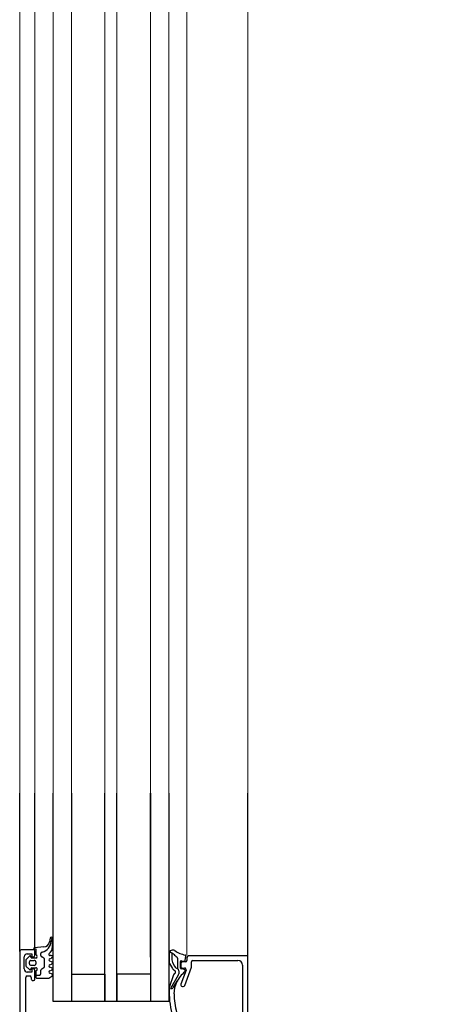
# Model space of a CAD drawing. Header units: millimetres. Extents: x -2286 to 43533, y -13832 to 14981.
# Tile 23 of 77: x 10125 to 10261, y -4747 to -4423. Entities that reach past the tile are written whole.
import ezdxf

# ---------------------------------------------------------------- set-up
doc = ezdxf.new("R2010")
doc.units = ezdxf.units.MM
doc.linetypes.add('Dash', pattern=[6, 3, -3])
for name, color, linetype, lineweight in [('A-DETL-GENF', 92, 'Continuous', 18), ('A-DOOR', 31, 'Continuous', 25), ('A-DOOR-HDLN', 31, 'Continuous', 25)]:
    doc.layers.add(name, color=color, linetype=linetype, lineweight=lineweight)

# ---------------------------------------------------------------- blocks, each defined once
blk = doc.blocks.new('Schueco_FWS_ADS-75-SimplySmart_inw_Family-02 - FWS SI insert unit 90-1646352-4_piętro II PT - projektowany')
at = {"layer": 'A-DETL-GENF'}
for p, q in [((747, 9), (-747, 9)), ((-546, 4), (75.5, 4)), ((-546, -2), (75.5, -2)), ((-546, -8), (75.5, -8)), ((-546, -19), (75.5, -19)), ((-546, -23), (75.5, -23)), ((-546, -34), (75.5, -34)), ((-546, -40), (75.5, -40)), ((75.5, -46), (-591.8, -46)), ((-756, -66), (756, -66))]:
    blk.add_line(p, q, dxfattribs=at)
at = {"layer": 'A-DOOR'}
for p, q in [((-590.5, 9), (-676.5, 9)), ((-619.1, 7), (-599.1, 7)), ((-598.6, 6.5), (-598.6, 5.7)), ((-595.47, 6.85), (-596.51, 5.81)), ((-596.3, 7.5), (-592.3, 7.5)), ((-593.48, 7), (-595.12, 7)), ((-592.09, 5.81), (-593.13, 6.85)), ((-590.5, 9), (-538.5, 9)), ((-590, 4.5), (-590, 8.5)), ((-600.1, 4.7), (-600.1, 4.5)), ((-599.1, 5.2), (-599.6, 5.2)), ((-599.6, 4), (-596.8, 4)), ((-596.9, 3.7), (-599, 3.7)), ((-598.28, 3.7), (-598.28, 2.5)), ((-596.3, 5.3), (-596.2, 5.3)), ((-595.9, 5), (-595.9, 3.7)), ((-595.1, 4.2), (-595.1, 5.3)), ((-594.6, 5.8), (-594, 5.8)), ((-594, 3.7), (-594.6, 3.7)), ((-593.5, 5.3), (-593.5, 4.2)), ((-592.7, 3.7), (-592.7, 5)), ((-592.4, 5.3), (-592.3, 5.3)), ((-591.8, 4), (-590.5, 4)), ((-589.03, 1.03), (-589.3, 4.1)), ((-589.28, 4), (-538.5, 4)), ((-597.78, 2), (-596.67, 2)), ((-596.23, 1.75), (-595.83, 1.05)), ((-595.4, 0.8), (-593.16, 0.8)), ((-592.73, 1.05), (-592.32, 1.75)), ((-591.89, 2), (-591.24, 2)), ((-597.91, -1.5), (-597.69, -0.9)), ((-596.91, -0.9), (-596.69, -1.5)), ((-595.91, -1.5), (-595.69, -0.9)), ((-594.91, -0.9), (-594.69, -1.5)), ((-593.91, -1.5), (-593.69, -0.9)), ((-592.91, -0.9), (-592.69, -1.5)), ((-591.9, -1.4), (-591.9, -1)), ((-588.91, -1.8), (-586.24, -1.8)), ((-586.16, -1.01), (-587.42, -0.76)), ((-586.26, -1.58), (-585.99, -1.72)), ((-538.5, -8), (-607, -8)), ((-538.5, -34), (-607, -34)), ((-592.46, -34), (-538.5, -34)), ((-598.38, -43.15), (-602.67, -40.63)), ((-602.36, -41.53), (-599.97, -42.97)), ((-598.2, -41.63), (-602.34, -40.21)), ((-596.5, -41.55), (-596.9, -42.1)), ((-594.44, -40.3), (-596.11, -41.21)), ((-594.16, -41.29), (-595.34, -41.93)), ((-591.22, -40.15), (-593.87, -40.15)), ((-591.1, -41.08), (-593.34, -41.08)), ((-591.4, -41.61), (-590.66, -40.31)), ((-602, -44.5), (-602, -44.82)), ((-596.67, -45.73), (-601.33, -44.03)), ((-596.9, -43.29), (-597.87, -43.29)), ((-596.42, -45.14), (-596.29, -44.11)), ((-596, -44.5), (-596, -45.26)), ((-595.99, -43.85), (-593.89, -43.85)), ((-594.5, -44), (-595.5, -44)), ((-594, -45.5), (-594, -44.5)), ((-593.59, -44.19), (-593.7, -45.09)), ((-601.67, -45.29), (-595.68, -47.47)), ((-596.99, -45.4), (-596.72, -45.4)), ((-595.51, -47.5), (-594, -47.5)), ((-592.5, -46), (-593.5, -46)), ((-593.5, -48), (-593.5, -62.8)), ((-593.46, -45.42), (-592.07, -45.69)), ((-595, -64.3), (-618.1, -64.3)), ((-593.5, -66), (-538.5, -66))]:
    blk.add_line(p, q, dxfattribs=at)
at = {"layer": 'A-DOOR', "flags": 128}
for points in [[(-596.3, 4.5), (-596.3, 5), (-597.3, 5), (-597.3, 6.5)], [(-591.3, 6.5), (-591.3, 5), (-592.3, 5), (-592.3, 4.5)], [(-599.3, 3.4), (-599.3, -0.6), (-598.65, -1.6)], [(-589.7, 4.5), (-589.7, 3.7), (-591.7, 3.7)], [(-538.5, -40), (-607, -40), (-607, -2), (-538.5, -2)], [(-598, -8), (-598, -19), (-607, -19), (-538.5, -19)], [(-598, -34), (-598, -23), (-607, -23), (-538.5, -23)], [(-595.89, -42.41), (-596.27, -43.03), (-592.91, -43.03)], [(-620.5, -64.8), (-621.5, -64.8), (-621.5, -66), (-592, -66), (-592, -46.5)]]:
    blk.add_lwpolyline(points, dxfattribs=at)
at = {"layer": 'A-DOOR'}
for centre, radius, start, end in [((-599.1, 6.5), 0.5, 0, 90), ((-596.3, 6.5), 1, 90, 180), ((-595.12, 6.5), 0.5, 90, 135.0277), ((-593.48, 6.5), 0.5, 44.9798, 90), ((-592.3, 6.5), 1, 360, 90), ((-590.5, 8.5), 0.5, 360, 90), ((-599.6, 4.7), 0.5, 90, 180), ((-599.6, 4.5), 0.5, 180, 270), ((-599, 3.4), 0.3, 90, 180), ((-599.1, 5.7), 0.5, 270, 360), ((-596.4, 3.7), 0.5, 180.0006, 0.0006), ((-596.8, 4.5), 0.5, 270, 360), ((-596.3, 5.6), 0.3, 134.9981, 270.0001), ((-596.2, 5), 0.3, 0, 90), ((-594.6, 5.3), 0.5, 89.9979, 180.0021), ((-594.6, 4.2), 0.5, 179.9989, 270.0011), ((-594, 5.3), 0.5, 359.9979, 90.0021), ((-594, 4.2), 0.5, 269.9989, 0.0011), ((-592.4, 5), 0.3, 90, 180), ((-592.2, 3.7), 0.5, 180, 360), ((-592.3, 5.6), 0.3, 270.0055, 44.9966), ((-591.8, 4.5), 0.5, 180, 270), ((-590.5, 4.5), 0.5, 270, 0), ((-589.7, 4.1), 0.4, 0.0006, 89.9999), ((-597.78, 2.5), 0.5, 180, 270), ((-596.67, 1.5), 0.5, 30, 90), ((-595.4, 1.3), 0.5, 210, 270), ((-593.16, 1.3), 0.5, 270, 330), ((-591.89, 1.5), 0.5, 90, 150), ((-591.24, 1.5), 0.5, 12.1266, 90), ((-587.03, 2.44), 3.81, 192.6599, 268.1005), ((-587.04, 1.2), 2, 185.0082, 258.9975), ((-598.3, -1.4), 0.4, 209.9997, 345.0005), ((-597.3, -1), 0.4, 15.0002, 164.9998), ((-596.3, -1.4), 0.4, 194.9996, 345.0004), ((-595.3, -1), 0.4, 15.0002, 164.9998), ((-594.3, -1.4), 0.4, 194.9996, 345.0004), ((-593.3, -1), 0.4, 15.0002, 164.9998), ((-592.3, -1.4), 0.4, 194.9997, 0.0002), ((-591.5, -1), 0.4, 40.3208, 180), ((-588.91, 1.2), 3, 220.3198, 270.0013), ((-587.49, -4.78), 3.43, 68.9463, 84.3989), ((-586.24, -1.4), 0.4, 269.9191, 78.9894), ((-603.67, -70.09), 29.94, 87.8817, 104.2277), ((-603.68, -70.09), 28.34, 91.5223, 104.2144), ((-604.22, -49.75), 8, 63.6139, 91.5286), ((-601.97, -40.89), 0.75, 159.9851, 238.8937), ((-602.6, -40.97), 0.8, 70.9899, 87.8894), ((-598.46, -42.39), 0.8, 26.9556, 70.9899), ((-597.3, -41.8), 0.5, 206.9556, 323.6334), ((-595.53, -42.26), 1.2, 118.6334, 143.6334), ((-594.53, -43.42), 1.7, 118.5366, 143.5366), ((-593.87, -41.35), 1.2, 89.9961, 118.6334), ((-593.34, -42.78), 1.7, 89.9272, 118.5366), ((-578.63, -53.98), 17.77, 136.2734, 140.8645), ((-582.4, -47.34), 9.5, 145.949, 168.5732), ((-591.75, -41.41), 0.4, 314.9639, 330.3746), ((-591.26, -41.35), 1.2, 325.949, 88.0077), ((-601.5, -44.5), 0.5, 70, 180), ((-601.5, -44.82), 0.5, 180, 250), ((-605.91, -52.82), 11.5, 40.8482, 62.8303), ((-597.87, -42.29), 1, 239.6164, 270), ((-596.84, -42.53), 0.764, 265.7355, 330.0671), ((-596.72, -45.1), 0.3, 270, 352.9436), ((-596.5, -45.26), 0.5, 250, 0), ((-595.99, -44.15), 0.3, 90, 172.9436), ((-595.5, -44.5), 0.5, 90, 180), ((-594.5, -44.5), 0.5, 0, 90), ((-593.89, -44.15), 0.3, 352.7923, 90), ((-593.4, -45.13), 0.3, 171.882, 259.0059), ((-592.91, -42.43), 0.6, 270, 326.6979), ((-596.99, -45.1), 0.3, 220.8482, 270), ((-595.51, -47), 0.5, 250, 270), ((-593.5, -45.5), 0.5, 180, 270), ((-594, -48), 0.5, 0, 90), ((-592.5, -46.5), 0.5, 0, 90), ((-592, -45.4), 0.3, 257.6435, 348.5732), ((-595, -62.8), 1.5, 270, 360)]:
    blk.add_arc(centre, radius, start, end, dxfattribs=at)
at = {"layer": 'A-DOOR-HDLN', "linetype": 'Dash', "lineweight": 18}
blk.add_arc((-724, -76), 939.5, 270, 0, dxfattribs=at)

msp = doc.modelspace()

# ---------------------------------------------------------------- block references
at = {"layer": 'A-DOOR', "rotation": 90.0000000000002}
msp.add_blockref('Schueco_FWS_ADS-75-SimplySmart_inw_Family-02 - FWS SI insert unit 90-1646352-4_piętro II PT - projektowany', (10133.76, -4138.76), dxfattribs=at)

doc.saveas('drawing.dxf')
